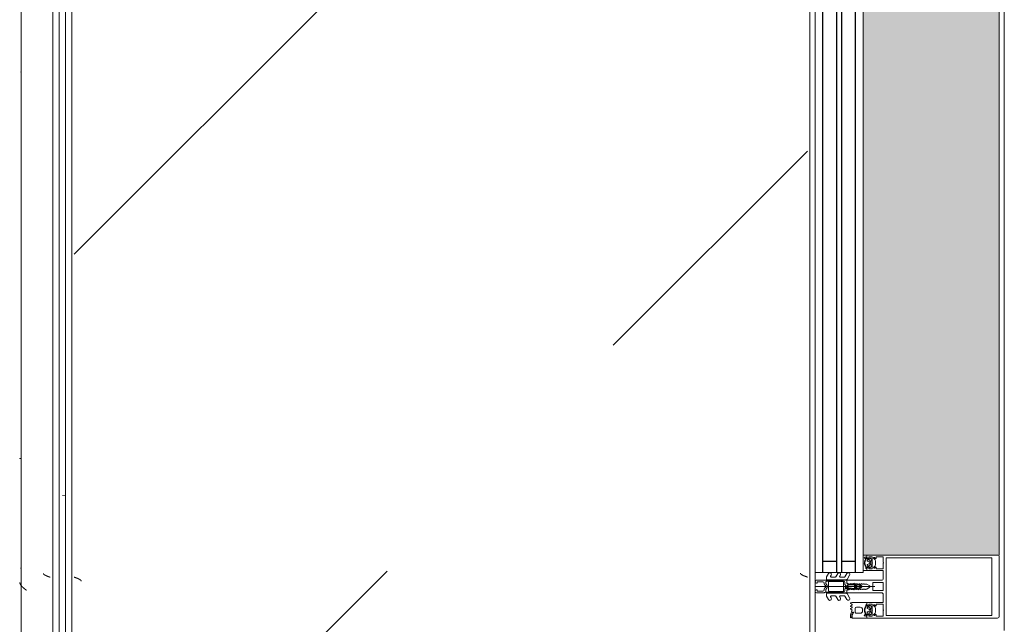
# Model space of a CAD drawing. Header units: millimetres. Extents: x -3267 to 40126, y 29201 to 102288.
# Tile 255 of 256: x 9044 to 9826, y 70684 to 71164. Entities that reach past the tile are written whole.
import ezdxf

# ---------------------------------------------------------------- set-up
doc = ezdxf.new("R2010")
doc.units = ezdxf.units.MM
for name, color, linetype, lineweight in [('A-DETL-GENF-OTLN', 7, 'Continuous', 9), ('A-GLAZ-CURT-OTLN', 7, 'Continuous', 9), ('A-GLAZ-CWMG-OTLN', 7, 'Continuous', 9), ('A-WALL-____-OTLN', 7, 'Continuous', 9), ('M-EQPM-____-OTLN', 7, 'Continuous', 9)]:
    doc.layers.add(name, color=color, linetype=linetype, lineweight=lineweight)

# ---------------------------------------------------------------- blocks, each defined once
blk = doc.blocks.new('FP_132-ВКК_02_К1_З_ЭОМ_кабель_')
at = {"layer": 'M-EQPM-____-OTLN', "color": 253, "true_color": 0xaaaaaa}
for p, q in [((1600, 630.11), (0, 630.11)), ((649.55, 630.52), (649.64, 630.45)), ((649.64, 630.45), (649.72, 630.37)), ((649.72, 630.37), (649.81, 630.28)), ((649.81, 630.28), (649.9, 630.19)), ((649.9, 630.19), (649.98, 630.1)), ((649.98, 630.1), (650.07, 630.01)), ((736.44, 631.28), (736.51, 631.22)), ((736.51, 631.22), (736.58, 631.09)), ((736.58, 631.09), (736.64, 630.88)), ((736.64, 630.88), (736.71, 630.59)), ((736.71, 630.59), (736.78, 630.23)), ((736.78, 630.23), (736.84, 629.8)), ((1043.16, 630.11), (1043.07, 630.03)), ((1043.26, 630.2), (1043.16, 630.11)), ((1043.35, 630.28), (1043.26, 630.2)), ((1043.45, 630.35), (1043.35, 630.28)), ((1043.54, 630.43), (1043.45, 630.35)), ((1043.63, 630.5), (1043.54, 630.43))]:
    blk.add_line(p, q, dxfattribs=at)
blk = doc.blocks.new('ПР_Крышка пояса - Тип 1-V131-ВКК_02_К1_З_ЭОМ_кабель_')
at = {"layer": 'M-EQPM-____-OTLN', "true_color": 0xaaaaaa}
h = blk.add_hatch(dxfattribs=at)
h.set_pattern_fill('FP_62', color=253, style=0, pattern_type=2)
h.set_pattern_definition([(320.116, (-70360, 7884.42), (-31.8804, -362.8687), [38.035, -418.388]), (264.979, (-70360, 7884.4), (382.1136, 70.1924), [30.356, -333.911]), (10.409, (-70362.66, 7854.18), (350.2335, -292.6756), [32.376, -356.132]), (316.302, (-70258.4, 7884.4), (-84.086, -539.927), [57.037, -627.411]), (6.609, (-70265.4, 7839.4), (494.8554, -472.8508), [48.567, -534.241]), (261.148, (-70258.4, 7884.4), (494.8496, -472.857), [45.536, -500.899]), (291.079, (-70283.8, 7833.83), (-204.5313, -301.9806), [37.963, -417.597]), (235.89, (-70283.8, 7833.83), (368.3755, -123.0973), [30.394, -334.332]), (341.523, (-70300.84, 7808.66), (163.8489, -425.0748), [32.367, -356.032]), (307.614, (-70360, 7884.42), (169.11016, -6.15234), [16.721, -313.638, 16.721, -322.758, -335.679]), (307.614, (-70360, 7884.42), (169.11016, -6.15234), [-669.838, 16.721, -318.958]), (277.531, (-70360, 7884.42), (200.36217, -133.088), [16.696, -176.575, 16.696, -305.591, -127.751]), (277.531, (-70360, 7884.42), (200.36217, -133.088), [-515.558, 16.696, -111.055]), (237.393, (-70360, 7997.24), (-11.4573, -270.066), [16.715, -109.913, 16.715, -378.366, -524.242]), (237.393, (-70360, 7997.24), (-11.4573, -270.066), [-521.709, 16.715, -507.527]), (227.382, (-70360, 8047.83), (50.8514, -295.0393), [16.727, -148.004, 16.727, -618.375]), (227.382, (-70360, 8047.83), (50.8514, -295.0393), [-181.458, -245.829, 16.727, -355.819])])
h.paths.add_polyline_path([(0, 600), (0, 600), (84.49, 595), (1600, 595), (1600, 600), (0, 600)])
h.paths.add_polyline_path([(0, 595), (35.28, 595), (0, 597.49)])
at = {"layer": 'M-EQPM-____-OTLN', "color": 253, "true_color": 0xaaaaaa}
blk.add_blockref('FP_132-ВКК_02_К1_З_ЭОМ_кабель_', (0, 0), dxfattribs=at)
blk = doc.blocks.new('АРФ_Витраж_Остекление - SI_38mm_TripGlz-4699070-ВКК_02_К1_З_ЭОМ_кабель_')
at = {"layer": 'A-GLAZ-CURT-OTLN', "color": 253, "true_color": 0xaaaaaa}
for p, q in [((-454, 0), (-454, -38)), ((454, -38), (454, 0)), ((-454, -38), (454, -38))]:
    blk.add_line(p, q, dxfattribs=at)
at = {"layer": 'A-GLAZ-CURT-OTLN', "color": 253, "lineweight": 25, "true_color": 0xaaaaaa}
for p, q in [((-454, -6), (454, -6)), ((-445, -6), (-445, -17)), ((445, -6), (445, -17)), ((-454, -17), (454, -17)), ((-454, -21), (454, -21)), ((-445, -21), (-445, -32)), ((445, -21), (445, -32)), ((-454, -32), (454, -32))]:
    blk.add_line(p, q, dxfattribs=at)
blk = doc.blocks.new('Rectangular Mullion - FWS-50-HI_Mull_CovCap-20mm_Mull-105mm_zoloto-5843151-ВКК_02_К1_З_ЭОМ_кабель_')
at = {"layer": 'A-GLAZ-CWMG-OTLN', "true_color": 0xf8f3e1}
blk.add_hatch(color=7, dxfattribs=at).paths.add_polyline_path([(8096, 74220), (8096, 75100), (7988, 75100), (7988, 74220), (8080.3, 74220)])
at = {"layer": 'A-GLAZ-CWMG-OTLN', "color": 253, "true_color": 0xaaaaaa}
blk.add_line((8096, 74220), (8096, 75100), dxfattribs=at)
blk = doc.blocks.new('Rectangular Mullion - HI_CovCap-20mm_Mull-105mm-V275-ВКК_02_К1_З_ЭОМ_кабель_')
at = {"layer": 'A-DETL-GENF-OTLN', "color": 253, "true_color": 0xaaaaaa}
for p, q in [((-25, 144.5), (-25, 130.68)), ((23.5, 146), (-23.5, 146)), ((25, 130.68), (25, 144.5)), ((-25, 136), (-25, 59.4)), ((-22.9, 135.44), (-22.9, 59.4)), ((22.9, 136), (22.9, 59.4)), ((25, 136), (25, 59.4)), ((-22.24, 46.35), (-21.18, 47.41)), ((-20.47, 47.7), (-17.13, 47.7)), ((-16.42, 47.41), (-15.36, 46.35)), ((-12.6, 53.5), (-12.6, 41.4)), ((-5, 25.5), (-5, 52.5)), ((-3.2, 46.1), (-3.2, 53.5)), ((-2.7, 54), (2.7, 54)), ((0, 47.27), (0, 0)), ((3.2, 53.5), (3.2, 46.1)), ((5, 52.5), (5, 25.5)), ((12.6, 41.4), (12.6, 53.5)), ((15.36, 46.35), (16.42, 47.41)), ((17.13, 47.7), (20.47, 47.7)), ((21.18, 47.41), (22.24, 46.35)), ((-22.3, 40.8), (-22.9, 40.8)), ((-22.9, 40.2), (-21.62, 40.2)), ((-21.76, 44.51), (-22.58, 43.54)), ((-22.27, 39.59), (-22.55, 39.1)), ((-21.2, 42.9), (-21.2, 41.7)), ((-21.07, 39.62), (-21.08, 39.77)), ((-19.5, 43.4), (-20.7, 43.4)), ((-20.7, 41.2), (-20.42, 41.2)), ((-20.48, 39.51), (-20.66, 39.4)), ((-20.16, 41.35), (-19.24, 42.95)), ((-19.97, 39.2), (-20.02, 39.33)), ((-17.65, 44), (-19.95, 44)), ((-19.33, 39.22), (-19.48, 39.08)), ((-18.77, 39.04), (-18.85, 39.17)), ((-18.36, 42.95), (-17.44, 41.35)), ((-18.16, 39.23), (-18.26, 39.06)), ((-16.9, 43.4), (-18.1, 43.4)), ((-17.56, 39.21), (-17.67, 39.31)), ((-17.18, 41.2), (-16.9, 41.2)), ((-17.02, 39.56), (-17.07, 39.36)), ((-16.46, 39.68), (-16.59, 39.75)), ((-16.4, 41.7), (-16.4, 42.9)), ((-15.02, 43.54), (-15.84, 44.51)), ((-14.64, 40.8), (-15.29, 40.8)), ((2.7, 45.6), (-2.7, 45.6)), ((14.64, 40.8), (15.29, 40.8)), ((15.02, 43.54), (15.84, 44.51)), ((16.4, 41.7), (16.4, 42.9)), ((16.46, 39.68), (16.59, 39.75)), ((16.9, 43.4), (18.1, 43.4)), ((17.18, 41.2), (16.9, 41.2)), ((17.02, 39.56), (17.07, 39.36)), ((18.36, 42.95), (17.44, 41.35)), ((17.56, 39.21), (17.67, 39.31)), ((17.65, 44), (19.95, 44)), ((18.16, 39.23), (18.26, 39.06)), ((18.77, 39.04), (18.85, 39.17)), ((20.16, 41.35), (19.24, 42.95)), ((19.33, 39.22), (19.48, 39.08)), ((19.5, 43.4), (20.7, 43.4)), ((19.97, 39.2), (20.02, 39.33)), ((20.7, 41.2), (20.42, 41.2)), ((20.48, 39.51), (20.66, 39.4)), ((21.07, 39.62), (21.08, 39.77)), ((21.2, 42.9), (21.2, 41.7)), ((22.9, 40.2), (21.62, 40.2)), ((21.76, 44.51), (22.58, 43.54)), ((22.27, 39.59), (22.55, 39.1)), ((22.3, 40.8), (22.9, 40.8)), ((-21.2, 32.6), (-21.2, 35.6)), ((-17.4, 31.6), (-20.2, 31.6)), ((-19.2, 37.6), (-18.4, 37.6)), ((-16.4, 35.6), (-16.4, 32.6)), ((-1.89, 34.49), (-2.1, 32.75)), ((-0.87, 36.5), (-1.7, 35.06)), ((-1.33, 33.68), (-1.33, 33.78)), ((-1.12, 34.47), (-0.43, 35.65)), ((-0.6, 32.5), (-0.6, 32.42)), ((0.84, 33), (-0.1, 33)), ((0.43, 35.65), (1.12, 34.47)), ((0.6, 32.3), (0.93, 32.3)), ((1.02, 31.78), (0.74, 32.06)), ((1.7, 35.06), (0.87, 36.5)), ((1.33, 33.78), (1.33, 33.68)), ((2.1, 32.75), (1.89, 34.49)), ((-24.8, 29.2), (-23.51, 29.2)), ((-24.76, 28.3), (-24.76, 28.2)), ((-24.56, 28), (-23.89, 28)), ((-23.55, 28.9), (-24.16, 28.9)), ((-23.1, 29.29), (-20.89, 30.27)), ((-18.43, 28.95), (-17.96, 28.15)), ((-17.44, 28.15), (-16.96, 28.99)), ((-16.25, 28.99), (-15.76, 28.15)), ((-15.24, 28.15), (-14.75, 28.99)), ((-14.04, 28.99), (-13.55, 28.15)), ((-7.75, 23.52), (-10.33, 25.01)), ((-9.07, 27.17), (-5.65, 25.19)), ((-5.4, 9.3), (-5.4, 24.76)), ((-3.5, 25), (-4.5, 25)), ((-3.3, 23.5), (-1.9, 23.5)), ((-2.24, 31), (-2.45, 30.87)), ((-2.45, 30.53), (-2.25, 30.41)), ((-1.7, 23.7), (-1.7, 24.9)), ((-1.4, 24.49), (-1.4, 23.99)), ((-1.25, 31.1), (0.74, 31.1)), ((-1.1, 23.82), (-0.5, 24.17)), ((0.3, 26.2), (-1.09, 26.2)), ((0.43, 25), (0.2, 25)), ((0.34, 25.28), (0.58, 25.52)), ((0.5, 24.17), (1.42, 23.63)), ((1.92, 23.5), (3.3, 23.5)), ((2.45, 30.87), (2.24, 31)), ((2.25, 30.41), (2.45, 30.53)), ((4.5, 25), (3.5, 25)), ((5.4, 24.76), (5.4, 9.3)), ((5.65, 25.19), (9.07, 27.17)), ((10.33, 25.01), (7.75, 23.52)), ((-7.75, 16.23), (-10.41, 17.77)), ((-9.07, 19.88), (-8.25, 19.41)), ((-7.5, 19.84), (-7.5, 23.08)), ((-7.5, 12.55), (-7.5, 15.8)), ((-3.9, 22), (-3.9, 11)), ((-3.4, 22.5), (3.4, 22.5)), ((3.9, 11), (3.9, 22)), ((4.3, 22.5), (4.3, 9.4)), ((7.5, 23.08), (7.5, 19.84)), ((7.5, 15.8), (7.5, 12.55)), ((10.41, 17.77), (7.75, 16.23)), ((8.25, 19.41), (9.07, 19.88)), ((-7.62, 8.87), (-10.41, 10.48)), ((-9.07, 12.6), (-8.25, 12.12)), ((-5.9, 8.8), (-7.37, 8.8)), ((-2.71, 8.4), (-4.02, 8.4)), ((3.4, 10.5), (-3.4, 10.5)), ((-1.7, 9), (-2, 8.69)), ((-1.42, 7.29), (-0.71, 8.01)), ((0.71, 8.01), (1.42, 7.29)), ((2, 8.69), (1.7, 9)), ((3.3, 8.4), (2.71, 8.4)), ((7.37, 8.8), (5.9, 8.8)), ((10.41, 10.48), (7.62, 8.87)), ((8.25, 12.12), (9.07, 12.6)), ((-5, 1), (-5, 6.7)), ((-3.7, 1.7), (-3.7, 6)), ((-2.7, 7), (-2.13, 7)), ((2.13, 7), (2.7, 7)), ((3.7, 6), (3.7, 1.7))]:
    blk.add_line(p, q, dxfattribs=at)
at = {"layer": 'A-DETL-GENF-OTLN', "color": 253, "true_color": 0xaaaaaa, "flags": 128}
for points in [[(22.9, 130.68), (22.9, 140.2), (-22.9, 140.2), (-22.9, 130.68)], [(-19.05, 45.1), (-23.5, 45.1), (-23.5, 42.4), (-22.3, 42.4), (-22.3, 41.8), (-23.1, 41), (-25, 41), (-25, 57.79), (-25, 61)], [(22.9, 61), (22.9, 57.79), (22.9, 56.3), (11.2, 56.3), (-11.2, 56.3), (-22.9, 56.3), (-22.9, 57.79), (-22.9, 61)], [(25, 61), (25, 57.79), (25, 41), (23.1, 41), (22.3, 41.8), (22.3, 42.4), (23.5, 42.4), (23.5, 45.1), (19.05, 45.1)], [(-19.05, 54), (-23.5, 54), (-23.5, 48.3), (-22.3, 48.3), (-22.3, 47.7), (-22.95, 47.05)], [(-14.65, 47.05), (-15.3, 47.7), (-15.3, 48.3), (-14.1, 48.3), (-14.1, 54), (-18.55, 54)], [(-6.5, 54), (-11.2, 54), (-12.1, 54)], [(12.1, 54), (11.2, 54), (6.5, 54)], [(18.55, 54), (14.1, 54), (14.1, 48.3), (15.3, 48.3), (15.3, 47.7), (14.65, 47.05)], [(22.95, 47.05), (22.3, 47.7), (22.3, 48.3), (23.5, 48.3), (23.5, 54), (19.05, 54)], [(-23.5, 40.8), (-25, 40.8), (-25, 29.4)], [(-22.5, 43.09), (-22, 42.8), (-22, 42.67)], [(-13.1, 40.9), (-14.4, 40.9), (-15.3, 41.8), (-15.3, 42.4), (-14.1, 42.4), (-14.1, 45.1), (-18.55, 45.1)], [(-16.05, 40.2), (-14.75, 40.1), (-16.02, 40.1), (-16.02, 39.94)], [(-15.6, 42.67), (-15.6, 42.8), (-15.1, 43.09)], [(-13.03, 28.15), (-12.6, 28.9), (-12.6, 40.8), (-13.95, 40.8)], [(-0.87, 42.8), (-2, 40.84), (-2, 39.84), (-2.5, 39.55), (-2, 39.26), (-2, 38.04), (-2.5, 37.75), (-2, 37.46), (-2, 36.24), (-2.5, 35.95), (-2, 35.66), (-2, 34.44), (-2.5, 34.15), (-2, 33.86), (-2, 32.64), (-2.5, 32.35), (-2, 32.06), (-2, 30.84), (-2.5, 30.55), (-2, 30.26), (-2, 29.04), (-2.5, 28.75), (-2, 28.46), (-2, 27.24), (-2.5, 26.95), (-2.5, 26)], [(2.5, 26), (2, 26.29), (2, 27.51), (2.5, 27.8), (2, 28.09), (2, 29.31), (2.5, 29.6), (2, 29.89), (2, 31.11), (2.5, 31.4), (2, 31.69), (2, 32.91), (2.5, 33.2), (2, 33.49), (2, 34.71), (2.5, 35), (2, 35.29), (2, 36.51), (2.5, 36.8), (2, 37.09), (2, 38.31), (2.5, 38.6), (2, 38.89), (2, 40.84), (0.87, 42.8)], [(12.6, 38), (12.6, 40.8), (13.95, 40.8)], [(18.55, 45.1), (14.1, 45.1), (14.1, 42.4), (15.3, 42.4), (15.3, 41.8), (14.4, 40.9), (13.1, 40.9)], [(16.05, 40.2), (14.75, 40.1), (16.02, 40.1), (16.02, 39.94)], [(15.6, 42.67), (15.6, 42.8), (15.1, 43.09)], [(22.5, 43.09), (22, 42.8), (22, 42.67)], [(23.5, 40.8), (25, 40.8), (25, 38)], [(-0.35, 31.99), (0.1, 31.73), (-1.23, 31.6)], [(0.4, 31.8), (0.4, 31.9), (0.4, 32.1)], [(-3.41, 25), (-5, 25), (-5, 9.1)], [(-1.55, 25.25), (-1.17, 25.64), (-0.2, 25.7), (-0.42, 25.6), (-1.25, 24.85)], [(-0.1, 25.3), (-0.1, 25.4), (0, 25.42)], [(5, 1), (5, 25), (3.41, 25)], [(-4.51, 8.95), (-4.3, 11), (-4.3, 22.5)], [(-2.65, 1), (-2.65, 1.4), (-3.4, 1.4)], [(3.4, 1.4), (2.65, 1.4), (2.65, 1)]]:
    blk.add_lwpolyline(points, dxfattribs=at)
blk.add_lwpolyline([(0, 37), (0, 35.9)], close=True, dxfattribs=at)
at = {"layer": 'A-DETL-GENF-OTLN', "color": 253, "true_color": 0xaaaaaa}
for centre, radius, start, end in [((-23.5, 144.5), 1.5, 90, 180), ((23.5, 144.5), 1.5, 360, 90), ((-22.59, 46.7), 0.5, 135, 315), ((-20.47, 46.7), 1, 90, 135), ((-18.8, 53.94), 0.256, 12.68038, 167.31962), ((-17.13, 46.7), 1, 45, 90), ((-15.01, 46.7), 0.5, 225, 45), ((-12.1, 53.5), 0.5, 90, 180), ((-6.5, 52.5), 1.5, 360, 90), ((-2.7, 53.5), 0.5, 90, 180), ((2.7, 53.5), 0.5, 0, 90), ((6.5, 52.5), 1.5, 90, 180), ((12.1, 53.5), 0.5, 0, 90), ((15.01, 46.7), 0.5, 135, 315), ((17.13, 46.7), 1, 90, 135), ((18.8, 53.94), 0.256, 12.68038, 167.31962), ((20.47, 46.7), 1, 45, 90), ((22.59, 46.7), 0.5, 225, 45), ((-22.9, 39.55), 0.65, 90, 270), ((-23.2, 40.8), 0.3, 180, 0), ((-22.9, 39.3), 0.4, 269.99999, 330.00626), ((-22.35, 43.35), 0.3, 140.01031, 239.99507), ((-22.3, 41.1), 0.3, 270.90521, 359.98148), ((-21.41, 39.09), 1, 90.82716, 149.99773), ((-18.96, 41.89), 3.14, 165.49788, 194.50212), ((-21.15, 44), 0.8, 22.61561, 140.00332), ((-21.62, 39.7), 0.5, 54.92212, 90), ((-21.42, 39.75), 0.339, 3.00251, 90.82171), ((-18.8, 43.71), 4.4, 234.92212, 305.84121), ((-20.7, 42.9), 0.5, 89.98992, 180.01008), ((-20.7, 41.7), 0.5, 179.98974, 270.01026), ((-20.8, 39.64), 0.272, 183.0147, 299.98901), ((-20.32, 39.23), 0.316, 18.00331, 119.99297), ((-20.42, 41.5), 0.3, 269.98791, 330.00644), ((-19.95, 44.5), 0.5, 202.62239, 269.99966), ((-19.69, 39.29), 0.3, 197.9991, 314.99946), ((-19.5, 43.1), 0.3, 329.99756, 90.00642), ((-19.11, 38.99), 0.316, 32.98956, 135.00901), ((-18.8, 45.04), 0.256, 12.68038, 167.31962), ((-18.1, 43.1), 0.3, 89.99872, 209.99731), ((-17.88, 39.07), 0.316, 48.00262, 149.99741), ((-17.65, 44.5), 0.5, 269.99881, 337.37914), ((-17.36, 39.43), 0.3, 227.99716, 345.00452), ((-17.18, 41.5), 0.3, 209.995, 270.01065), ((-16.45, 44), 0.8, 40.00306, 157.37723), ((-16.73, 39.48), 0.3, 63.00317, 164.99853), ((-16.9, 42.9), 0.5, 0.00918, 89.99082), ((-16.9, 41.7), 0.5, 270.00904, 359.99096), ((-16.32, 39.94), 0.3, 243.00899, 359.98883), ((-16.05, 39.9), 0.3, 90, 125.84121), ((-18.64, 41.89), 3.14, 346.80247, 14.483), ((-15.29, 41.1), 0.3, 166.80247, 270), ((-15.25, 43.35), 0.3, 299.99829, 40.01132), ((-14.83, 40.53), 0.33, 270.00002, 54.90994), ((-14.75, 40.6), 0.5, 269.99115, 352.82633), ((-13.95, 40.5), 0.3, 90.00299, 172.8115), ((-13.1, 41.4), 0.5, 270, 0), ((-2.7, 46.1), 0.5, 180, 270), ((0, 42.3), 1, 30, 150), ((2.7, 46.1), 0.5, 270, 0), ((13.1, 41.4), 0.5, 180, 270), ((13.95, 40.5), 0.3, 7.1885, 89.99701), ((14.75, 40.6), 0.5, 187.17367, 270.00885), ((14.83, 40.53), 0.33, 125.09006, 269.99998), ((15.25, 43.35), 0.3, 139.98868, 240.00171), ((15.29, 41.1), 0.3, 270, 13.19753), ((18.64, 41.89), 3.14, 165.517, 193.19753), ((16.45, 44), 0.8, 22.62277, 139.99694), ((16.32, 39.94), 0.3, 180.01117, 296.99101), ((16.05, 39.9), 0.3, 54.15879, 90), ((18.8, 43.71), 4.4, 234.15879, 305.07788), ((16.9, 42.9), 0.5, 90.00918, 179.99082), ((16.9, 41.7), 0.5, 180.00904, 269.99096), ((16.73, 39.48), 0.3, 15.00147, 116.99683), ((17.36, 39.43), 0.3, 194.99548, 312.00284), ((17.18, 41.5), 0.3, 269.98935, 330.005), ((17.65, 44.5), 0.5, 202.62086, 270.00119), ((17.88, 39.07), 0.316, 30.00259, 131.99738), ((18.1, 43.1), 0.3, 330.00269, 90.00128), ((18.8, 45.04), 0.256, 12.68038, 167.31962), ((19.11, 38.99), 0.316, 44.99099, 147.01044), ((19.5, 43.1), 0.3, 89.99358, 210.00244), ((19.69, 39.29), 0.3, 225.00054, 342.0009), ((19.95, 44.5), 0.5, 270.00034, 337.37761), ((20.32, 39.23), 0.316, 60.00703, 161.99669), ((20.42, 41.5), 0.3, 209.99356, 270.01209), ((21.15, 44), 0.8, 39.99668, 157.38439), ((20.8, 39.64), 0.272, 240.01099, 356.9853), ((20.7, 42.9), 0.5, 359.98992, 90.01008), ((20.7, 41.7), 0.5, 269.98974, 0.01026), ((21.42, 39.75), 0.339, 89.17829, 176.99749), ((21.62, 39.7), 0.5, 90, 125.07788), ((21.41, 39.09), 1, 30.00227, 89.17284), ((18.96, 41.89), 3.14, 345.49788, 14.50212), ((22.3, 41.1), 0.3, 180.01852, 269.09479), ((22.35, 43.35), 0.3, 300.00493, 39.98969), ((22.9, 39.3), 0.4, 209.99374, 270.00001), ((23.2, 40.8), 0.3, 180, 0), ((22.9, 39.55), 0.65, 270, 90), ((-19.2, 35.6), 2, 89.99744, 180.00256), ((-20.2, 32.6), 1, 179.99283, 270.00717), ((-18.52, 39.21), 0.3, 213.00146, 329.99975), ((-18.4, 35.6), 2, 0.00207, 89.99793), ((-17.4, 32.6), 1, 270.00127, 359.99873), ((17.75, 30.31), 20, 173, 178.04971), ((-0.4, 34.31), 1.5, 150, 173), ((46.55, 30.33), 48, 176, 178.23414), ((-1.23, 31.8), 0.2, 178.23414, 270), ((0.27, 33.67), 1.6, 150, 176), ((0, 36), 1, 90.02865, 150), ((-0.1, 32.5), 0.5, 90, 180), ((-0.1, 32.42), 0.5, 180, 240), ((0, 35.4), 0.5, 90.0573, 150), ((0, 36), 1, 30, 89.97135), ((0, 35.4), 0.5, 30, 89.9427), ((0.2, 31.9), 0.2, 240, 0), ((0.2, 31.8), 0.2, 270, 0), ((0.6, 32.1), 0.2, 90, 180), ((0.6, 31.92), 0.2, 45, 180), ((0.74, 31.5), 0.4, 270, 45), ((0.84, 33.5), 0.5, 270, 3.83017), ((0.93, 31.8), 0.5, 1.77701, 90), ((-0.27, 33.67), 1.6, 4, 30), ((-46.55, 30.33), 48, 354.4962, 1.77701), ((-46.55, 30.33), 48, 3.83017, 4), ((0.4, 34.31), 1.5, 7, 30), ((-17.75, 30.31), 20, 1.95029, 7), ((18.52, 39.21), 0.3, 210.00025, 326.99854), ((-24.8, 29.4), 0.2, 180.00831, 269.99607), ((-24.16, 28.3), 0.6, 89.98982, 180.01236), ((-24.56, 28.2), 0.2, 179.96202, 270.02268), ((-23.89, 38.7), 10.7, 270.00064, 296.66019), ((-23.55, 35.2), 6.3, 270.00036, 298.07213), ((-23.51, 30.2), 1, 270.00453, 293.99379), ((-20.75, 29.95), 0.35, 298.07479, 113.99842), ((-18.86, 28.68), 0.51, 31.80694, 116.66143), ((-17.7, 28.3), 0.3, 209.9964, 330.0036), ((-16.6, 28.79), 0.41, 29.9985, 150.0015), ((-15.5, 28.3), 0.3, 209.9964, 330.0036), ((-14.4, 28.79), 0.41, 30.00523, 149.99477), ((-13.29, 28.3), 0.3, 209.9964, 330.0036), ((-9.68, 26.13), 1.3, 154.41173, 240), ((-9.72, 26.04), 1.3, 60, 150), ((-8, 23.08), 0.5, 360, 60), ((-5.9, 24.76), 0.5, 360, 60), ((-4.5, 25.5), 0.5, 180, 270), ((-3.3, 22.5), 1, 90, 180), ((-3.5, 26), 1, 270, 0), ((-3.41, 26.5), 1.5, 270, 10.22002), ((-2.35, 30.7), 0.2, 120, 240), ((17.75, 30.31), 20, 179.72362, 190.22002), ((-1.9, 23.7), 0.2, 270, 0), ((-1.2, 24.9), 0.5, 135, 180), ((-1.25, 30.9), 0.2, 90, 179.3132), ((46.55, 30.33), 48, 179.3132, 184.71248), ((-0.9, 24.49), 0.5, 135, 180), ((-1.2, 23.99), 0.2, 180, 300), ((-1.09, 26.4), 0.2, 184.71248, 270), ((-1.02, 25.5), 0.2, 90, 135), ((-0.42, 25.4), 0.2, 90, 135), ((0, 23.3), 1, 60, 120), ((-0.3, 25.4), 0.2, 360, 90), ((-0.2, 25.5), 0.2, 360, 90), ((0.2, 25.3), 0.3, 180, 270), ((0.2, 25.42), 0.2, 180, 315), ((0.3, 25.8), 0.4, 315, 90), ((0.43, 25.8), 0.8, 270, 354.4962), ((1.92, 24.5), 1, 240, 270), ((3.41, 26.5), 1.5, 169.77998, 270), ((-17.75, 30.31), 20, 349.77998, 0.27638), ((2.35, 30.7), 0.2, 300, 60), ((3.5, 26), 1, 180, 270), ((3.3, 22.5), 1, 360, 90), ((4.5, 25.5), 0.5, 270, 360), ((5.9, 24.76), 0.5, 120, 180), ((8, 23.08), 0.5, 120, 180), ((9.72, 26.04), 1.3, 30, 120), ((9.68, 26.13), 1.3, 300, 25.58827), ((-9.81, 18.81), 1.2, 150, 240), ((-9.72, 18.76), 1.3, 60, 150), ((-8, 19.84), 0.5, 240, 0), ((-8, 15.8), 0.5, 360, 60), ((-3.4, 22), 0.5, 90, 180), ((3.4, 22), 0.5, 360, 90), ((8, 19.84), 0.5, 180, 300), ((8, 15.8), 0.5, 120, 180), ((9.72, 18.76), 1.3, 30, 120), ((9.81, 18.81), 1.2, 300, 30), ((-9.81, 11.52), 1.2, 150, 240), ((-9.72, 11.47), 1.3, 60, 150), ((-8, 12.55), 0.5, 240, 0), ((-7.37, 9.3), 0.5, 240, 270), ((-5.9, 9.3), 0.5, 270, 0), ((-4, 9.1), 1, 180, 216.8699), ((-5.6, 7.9), 1, 323.1301, 36.8699), ((-4.02, 8.9), 0.5, 174, 270), ((-3.4, 11), 0.5, 180, 270), ((-2.71, 9.4), 1, 270, 315), ((0, 7.3), 2.4, 45, 135), ((0, 7.3), 1, 45, 135), ((2.71, 9.4), 1, 225, 270), ((3.3, 9.4), 1, 270, 0), ((3.4, 11), 0.5, 270, 0), ((5.9, 9.3), 0.5, 180, 270), ((7.37, 9.3), 0.5, 270, 300), ((8, 12.55), 0.5, 180, 300), ((9.72, 11.47), 1.3, 30, 120), ((9.81, 11.52), 1.2, 300, 30), ((-4, 6.7), 1, 143.1301, 180), ((-4, 1), 1, 180, 270), ((-2.7, 6), 1, 90, 180), ((-3.4, 1.7), 0.3, 180, 270), ((-3.65, 1), 1, 270, 0), ((-2.13, 8), 1, 270, 315), ((2.13, 8), 1, 225, 270), ((3.65, 1), 1, 180, 270), ((2.7, 6), 1, 360, 90), ((3.4, 1.7), 0.3, 270, 0), ((4, 1), 1, 270, 0)]:
    blk.add_arc(centre, radius, start, end, dxfattribs=at)
blk = doc.blocks.new('FP_542-ВКК_02_К1_З_ЭОМ_кабель_')
at = {"layer": 'M-EQPM-____-OTLN', "color": 7, "true_color": 0xffffff}
for p, q in [((1441.71, 586.03), (1441.66, 585.91)), ((1441.76, 586.16), (1441.71, 586.03)), ((1441.81, 586.29), (1441.76, 586.16)), ((1441.85, 586.41), (1441.81, 586.29)), ((1441.9, 586.54), (1441.85, 586.41)), ((1441.95, 586.67), (1441.9, 586.54)), ((1442, 586.8), (1441.95, 586.67)), ((1442.05, 586.93), (1442, 586.8)), ((1442.1, 587.07), (1442.05, 586.93)), ((1442.15, 587.2), (1442.1, 587.07)), ((1442.19, 587.33), (1442.15, 587.2)), ((1442.24, 587.46), (1442.19, 587.33)), ((1442.29, 587.6), (1442.24, 587.46)), ((1442.34, 587.73), (1442.29, 587.6)), ((1442.39, 587.87), (1442.34, 587.73)), ((1442.44, 588), (1442.39, 587.87)), ((1439.39, 582.49), (1439.34, 582.49)), ((1439.44, 582.5), (1439.39, 582.49)), ((1439.48, 582.51), (1439.44, 582.5)), ((1439.53, 582.52), (1439.48, 582.51)), ((1439.58, 582.54), (1439.53, 582.52)), ((1439.62, 582.56), (1439.58, 582.54)), ((1439.67, 582.58), (1439.62, 582.56)), ((1439.72, 582.61), (1439.67, 582.58)), ((1439.77, 582.64), (1439.72, 582.61)), ((1439.81, 582.67), (1439.77, 582.64)), ((1439.86, 582.7), (1439.81, 582.67)), ((1439.91, 582.74), (1439.86, 582.7)), ((1439.95, 582.78), (1439.91, 582.74)), ((1440, 582.82), (1439.95, 582.78)), ((1440.06, 582.88), (1440.01, 582.83)), ((1440.1, 582.93), (1440.06, 582.88)), ((1440.15, 582.98), (1440.1, 582.93)), ((1440.2, 583.04), (1440.15, 582.98)), ((1440.25, 583.1), (1440.2, 583.04)), ((1440.3, 583.17), (1440.25, 583.1)), ((1440.35, 583.23), (1440.3, 583.17)), ((1440.4, 583.3), (1440.35, 583.23)), ((1440.44, 583.37), (1440.4, 583.3)), ((1440.49, 583.45), (1440.44, 583.37)), ((1440.54, 583.52), (1440.49, 583.45)), ((1440.59, 583.6), (1440.54, 583.52)), ((1440.64, 583.68), (1440.59, 583.6)), ((1440.69, 583.77), (1440.64, 583.68)), ((1440.74, 583.86), (1440.69, 583.77)), ((1440.78, 583.95), (1440.74, 583.86)), ((1440.83, 584.04), (1440.78, 583.95)), ((1440.88, 584.13), (1440.83, 584.04)), ((1440.93, 584.23), (1440.88, 584.13)), ((1440.98, 584.33), (1440.93, 584.23)), ((1441.03, 584.43), (1440.98, 584.33)), ((1441.08, 584.53), (1441.03, 584.43)), ((1441.12, 584.64), (1441.08, 584.53)), ((1441.17, 584.74), (1441.12, 584.64)), ((1441.22, 584.85), (1441.17, 584.74)), ((1441.27, 584.96), (1441.22, 584.85)), ((1441.32, 585.08), (1441.27, 584.96)), ((1441.37, 585.19), (1441.32, 585.08)), ((1441.42, 585.31), (1441.37, 585.19)), ((1441.46, 585.42), (1441.42, 585.31)), ((1441.51, 585.54), (1441.46, 585.42)), ((1441.56, 585.66), (1441.51, 585.54)), ((1441.61, 585.79), (1441.56, 585.66)), ((1441.66, 585.91), (1441.61, 585.79))]:
    blk.add_line(p, q, dxfattribs=at)
blk = doc.blocks.new('FP_543-ВКК_02_К1_З_ЭОМ_кабель_')
at = {"layer": 'M-EQPM-____-OTLN', "color": 7, "true_color": 0xffffff}
for p, q in [((1443.07, 7.86), (1443.02, 7.73)), ((1443.12, 7.99), (1443.07, 7.86)), ((1443.17, 8.11), (1443.12, 7.99)), ((1443.22, 8.24), (1443.17, 8.11)), ((1443.27, 8.37), (1443.22, 8.24)), ((1443.32, 8.49), (1443.27, 8.37)), ((1443.37, 8.61), (1443.32, 8.49)), ((1443.42, 8.74), (1443.37, 8.61)), ((1443.47, 8.86), (1443.42, 8.74)), ((1443.52, 8.97), (1443.47, 8.86)), ((1443.56, 9.09), (1443.52, 8.97)), ((1443.61, 9.21), (1443.56, 9.09)), ((1443.66, 9.32), (1443.61, 9.21)), ((1443.71, 9.43), (1443.66, 9.32)), ((1443.76, 9.54), (1443.71, 9.43)), ((1443.81, 9.65), (1443.76, 9.54)), ((1443.86, 9.75), (1443.81, 9.65)), ((1443.91, 9.86), (1443.86, 9.75)), ((1443.96, 9.96), (1443.91, 9.86)), ((1444.01, 10.06), (1443.96, 9.96)), ((1444.06, 10.16), (1444.01, 10.06)), ((1444.1, 10.25), (1444.06, 10.16)), ((1444.15, 10.34), (1444.1, 10.25)), ((1444.2, 10.43), (1444.15, 10.34)), ((1444.25, 10.52), (1444.2, 10.43)), ((1444.3, 10.6), (1444.25, 10.52)), ((1444.35, 10.69), (1444.3, 10.6)), ((1444.4, 10.76), (1444.35, 10.69)), ((1444.45, 10.84), (1444.4, 10.76)), ((1444.5, 10.91), (1444.45, 10.84)), ((1444.55, 10.99), (1444.5, 10.91)), ((1444.6, 11.05), (1444.55, 10.99)), ((1444.64, 11.12), (1444.6, 11.05)), ((1444.69, 11.18), (1444.64, 11.12)), ((1444.74, 11.24), (1444.69, 11.18)), ((1444.79, 11.3), (1444.74, 11.24)), ((1444.84, 11.35), (1444.79, 11.3)), ((1444.89, 11.4), (1444.84, 11.35)), ((1444.94, 11.45), (1444.89, 11.4)), ((1444.99, 11.49), (1444.94, 11.45)), ((1445.04, 11.53), (1444.99, 11.49)), ((1445.09, 11.57), (1445.04, 11.53)), ((1445.14, 11.61), (1445.09, 11.57)), ((1445.18, 11.64), (1445.14, 11.61)), ((1445.23, 11.66), (1445.18, 11.64)), ((1445.28, 11.69), (1445.23, 11.66)), ((1445.33, 11.71), (1445.28, 11.69)), ((1445.38, 11.73), (1445.33, 11.71)), ((1445.43, 11.74), (1445.38, 11.73)), ((1445.48, 11.76), (1445.43, 11.74)), ((1445.53, 11.76), (1445.48, 11.76)), ((1445.58, 11.77), (1445.53, 11.76)), ((1442.53, 6.39), (1442.48, 6.26)), ((1442.58, 6.53), (1442.53, 6.39)), ((1442.63, 6.66), (1442.58, 6.53)), ((1442.68, 6.8), (1442.63, 6.66)), ((1442.73, 6.93), (1442.68, 6.8)), ((1442.78, 7.07), (1442.73, 6.93)), ((1442.83, 7.2), (1442.78, 7.07)), ((1442.88, 7.33), (1442.83, 7.2)), ((1442.93, 7.46), (1442.88, 7.33)), ((1442.98, 7.6), (1442.93, 7.46)), ((1443.02, 7.73), (1442.98, 7.6))]:
    blk.add_line(p, q, dxfattribs=at)
blk = doc.blocks.new('ПР_Низ пояс - Тип 1-V541-ВКК_02_К1_З_ЭОМ_кабель_')
at = {"layer": 'M-EQPM-____-OTLN', "true_color": 0xffffff}
h = blk.add_hatch(dxfattribs=at)
h.set_pattern_fill('FP_221', style=0, pattern_type=2)
h.set_pattern_definition([(135, (-69060, 6950), (-1000, 1e-13), [50, -1364.214]), (135, (-68560, 6950), (-1000, 1e-13), [50, -1364.214]), (135, (-68560, 7450), (-1000, 1e-13), [50, -1364.214]), (135, (-69274.64, 7664.64), (-1000, 1e-13), [403.55, -1010.664]), (135, (-68774.64, 7664.64), (-1000, 1e-13), [403.55, -1010.664]), (135, (-69274.64, 7164.64), (-1000, 1e-13), [403.55, -1010.664]), (135, (-68774.64, 7164.64), (-1000, 1e-13), [453.55, -960.664])])
h.paths.add_polyline_path([(800, 6.26), (2400, 6.26), (2400, 588), (800, 588), (800, 19.98)])
at = {"layer": 'M-EQPM-____-OTLN', "color": 253, "true_color": 0xaaaaaa}
for p, q in [((800, 595), (2400, 595)), ((800, 590), (2400, 590)), ((800, 4.26), (2400, 4.26)), ((800, 0), (2400, 0))]:
    blk.add_line(p, q, dxfattribs=at)
for name in ['FP_542-ВКК_02_К1_З_ЭОМ_кабель_', 'FP_543-ВКК_02_К1_З_ЭОМ_кабель_']:
    blk.add_blockref(name, (0, 0), dxfattribs=at)
blk = doc.blocks.new('FP_545-ВКК_02_К1_З_ЭОМ_кабель_')
at = {"layer": 'M-EQPM-____-OTLN', "color": 7, "true_color": 0xffffff}
for p, q in [((643.25, 609.48), (643.2, 609.36)), ((643.3, 609.6), (643.25, 609.48)), ((643.35, 609.72), (643.3, 609.6)), ((643.4, 609.83), (643.35, 609.72)), ((643.45, 609.95), (643.4, 609.83)), ((643.5, 610.06), (643.45, 609.95)), ((643.55, 610.18), (643.5, 610.06)), ((643.6, 610.28), (643.55, 610.18)), ((643.65, 610.39), (643.6, 610.28)), ((643.69, 610.5), (643.65, 610.39)), ((643.74, 610.6), (643.69, 610.5)), ((643.79, 610.7), (643.74, 610.6)), ((643.84, 610.8), (643.79, 610.7)), ((643.89, 610.9), (643.84, 610.8)), ((643.94, 610.99), (643.89, 610.9)), ((643.99, 611.09), (643.94, 610.99)), ((644.04, 611.18), (643.99, 611.09)), ((644.09, 611.26), (644.04, 611.18)), ((644.14, 611.35), (644.09, 611.26)), ((644.19, 611.43), (644.14, 611.35)), ((644.23, 611.51), (644.19, 611.43)), ((644.28, 611.58), (644.23, 611.51)), ((644.33, 611.66), (644.28, 611.58)), ((644.38, 611.73), (644.33, 611.66)), ((644.43, 611.8), (644.38, 611.73)), ((644.48, 611.86), (644.43, 611.8)), ((644.53, 611.93), (644.48, 611.86)), ((644.58, 611.98), (644.53, 611.93)), ((644.63, 612.04), (644.58, 611.98)), ((644.68, 612.09), (644.63, 612.04)), ((644.73, 612.14), (644.68, 612.09)), ((644.77, 612.19), (644.73, 612.14)), ((644.82, 612.24), (644.77, 612.19)), ((644.87, 612.28), (644.82, 612.24)), ((644.92, 612.31), (644.87, 612.28)), ((644.97, 612.35), (644.92, 612.31)), ((645.02, 612.38), (644.97, 612.35)), ((645.07, 612.41), (645.02, 612.38)), ((645.12, 612.43), (645.07, 612.41)), ((645.17, 612.45), (645.12, 612.43)), ((645.22, 612.47), (645.17, 612.45)), ((645.27, 612.49), (645.22, 612.47)), ((645.31, 612.5), (645.27, 612.49)), ((645.36, 612.51), (645.31, 612.5)), ((645.41, 612.51), (645.36, 612.51)), ((642.37, 607.14), (642.32, 607)), ((642.42, 607.27), (642.37, 607.14)), ((642.47, 607.41), (642.42, 607.27)), ((642.52, 607.54), (642.47, 607.41)), ((642.57, 607.67), (642.52, 607.54)), ((642.61, 607.81), (642.57, 607.67)), ((642.66, 607.94), (642.61, 607.81)), ((642.71, 608.08), (642.66, 607.94)), ((642.76, 608.21), (642.71, 608.08)), ((642.81, 608.34), (642.76, 608.21)), ((642.86, 608.47), (642.81, 608.34)), ((642.91, 608.6), (642.86, 608.47)), ((642.96, 608.73), (642.91, 608.6)), ((643.01, 608.86), (642.96, 608.73)), ((643.06, 608.98), (643.01, 608.86)), ((643.11, 609.11), (643.06, 608.98)), ((643.15, 609.23), (643.11, 609.11)), ((643.2, 609.36), (643.15, 609.23))]:
    blk.add_line(p, q, dxfattribs=at)
blk = doc.blocks.new('FP_546-ВКК_02_К1_З_ЭОМ_кабель_')
at = {"layer": 'M-EQPM-____-OTLN', "color": 7, "true_color": 0xffffff}
for p, q in [((632.17, 626.13), (632.07, 626)), ((632.27, 626.25), (632.17, 626.13)), ((632.37, 626.38), (632.27, 626.25)), ((632.46, 626.5), (632.37, 626.38)), ((632.56, 626.63), (632.46, 626.5)), ((632.66, 626.75), (632.56, 626.63)), ((632.75, 626.88), (632.66, 626.75)), ((632.85, 627), (632.75, 626.88)), ((632.95, 627.13), (632.85, 627)), ((633.05, 627.25), (632.95, 627.13)), ((633.14, 627.37), (633.05, 627.25)), ((633.24, 627.49), (633.14, 627.37)), ((633.34, 627.61), (633.24, 627.49)), ((633.44, 627.73), (633.34, 627.61)), ((633.53, 627.85), (633.44, 627.73)), ((633.63, 627.96), (633.53, 627.85)), ((633.73, 628.08), (633.63, 627.96)), ((633.83, 628.19), (633.73, 628.08)), ((633.92, 628.31), (633.83, 628.19)), ((634.02, 628.42), (633.92, 628.31)), ((634.12, 628.53), (634.02, 628.42)), ((634.22, 628.64), (634.12, 628.53)), ((634.31, 628.75), (634.22, 628.64)), ((634.41, 628.85), (634.31, 628.75)), ((634.51, 628.95), (634.41, 628.85)), ((634.6, 629.06), (634.51, 628.95)), ((634.7, 629.16), (634.6, 629.06)), ((634.8, 629.26), (634.7, 629.16)), ((634.9, 629.35), (634.8, 629.26)), ((634.99, 629.45), (634.9, 629.35)), ((635.09, 629.54), (634.99, 629.45)), ((635.19, 629.63), (635.09, 629.54)), ((635.29, 629.72), (635.19, 629.63)), ((635.38, 629.81), (635.29, 629.72)), ((635.48, 629.89), (635.38, 629.81)), ((635.58, 629.97), (635.48, 629.89)), ((635.68, 630.05), (635.58, 629.97)), ((635.77, 630.13), (635.68, 630.05)), ((635.87, 630.2), (635.77, 630.13)), ((635.97, 630.27), (635.87, 630.2)), ((636.06, 630.34), (635.97, 630.27)), ((636.16, 630.41), (636.06, 630.34)), ((636.26, 630.47), (636.16, 630.41)), ((636.36, 630.54), (636.26, 630.47)), ((636.45, 630.59), (636.36, 630.54)), ((636.55, 630.65), (636.45, 630.59)), ((636.65, 630.7), (636.55, 630.65)), ((636.75, 630.75), (636.65, 630.7)), ((636.84, 630.8), (636.75, 630.75)), ((636.94, 630.85), (636.84, 630.8)), ((637.04, 630.89), (636.94, 630.85)), ((637.14, 630.93), (637.04, 630.89)), ((637.23, 630.96), (637.14, 630.93)), ((637.33, 631), (637.23, 630.96)), ((637.43, 631.03), (637.33, 631)), ((637.53, 631.06), (637.43, 631.03)), ((637.62, 631.08), (637.53, 631.06)), ((637.72, 631.1), (637.62, 631.08)), ((637.82, 631.12), (637.72, 631.1)), ((637.91, 631.14), (637.82, 631.12)), ((638.01, 631.15), (637.91, 631.14)), ((638.11, 631.16), (638.01, 631.15)), ((638.21, 631.16), (638.11, 631.16))]:
    blk.add_line(p, q, dxfattribs=at)
blk = doc.blocks.new('ПР_Перед пояса - Тип 1-V544-ВКК_02_К1_З_ЭОМ_кабель_')
at = {"layer": 'M-EQPM-____-OTLN', "color": 253, "true_color": 0xaaaaaa}
for p, q in [((0, 630), (1600, 630)), ((0, 605), (1600, 605)), ((0, 600), (1600, 600))]:
    blk.add_line(p, q, dxfattribs=at)
for name in ['FP_546-ВКК_02_К1_З_ЭОМ_кабель_', 'FP_545-ВКК_02_К1_З_ЭОМ_кабель_']:
    blk.add_blockref(name, (0, 0), dxfattribs=at)
blk = doc.blocks.new('Наметкина 10_РД_АРФ_К1_R21_rvt-1-ВКК_02_К1_З_ЭОМ_кабель_')
at = {"layer": 'A-WALL-____-OTLN', "color": 253, "true_color": 0xaaaaaa}
blk.add_line((8100, 72960), (8100, 70960), dxfattribs=at)
at = {"layer": 'A-GLAZ-CURT-OTLN', "color": 253, "lineweight": 9, "true_color": 0xaaaaaa, "rotation": 89.99999999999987}
blk.add_blockref('АРФ_Витраж_Остекление - SI_38mm_TripGlz-4699070-ВКК_02_К1_З_ЭОМ_кабель_', (7950, 71460), dxfattribs=at)
at = {"layer": 'A-GLAZ-CWMG-OTLN', "color": 253, "lineweight": 9, "true_color": 0xaaaaaa}
blk.add_blockref('Rectangular Mullion - FWS-50-HI_Mull_CovCap-20mm_Mull-105mm_zoloto-5843151-ВКК_02_К1_З_ЭОМ_кабель_', (0, -3200), dxfattribs=at)
at = {"layer": 'A-GLAZ-CWMG-OTLN', "color": 253, "lineweight": 9, "true_color": 0xaaaaaa, "extrusion": (0, 0, -1), "rotation": 90.00000000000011}
blk.add_blockref('Rectangular Mullion - HI_CovCap-20mm_Mull-105mm-V275-ВКК_02_К1_З_ЭОМ_кабель_', (-7950, 70995), dxfattribs=at)
at = {"layer": 'M-EQPM-____-OTLN', "color": 253, "lineweight": 9, "true_color": 0xaaaaaa, "rotation": 89.99999999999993}
for name, p in [('ПР_Крышка пояса - Тип 1-V131-ВКК_02_К1_З_ЭОМ_кабель_', (7950, 70360)), ('ПР_Перед пояса - Тип 1-V544-ВКК_02_К1_З_ЭОМ_кабель_', (7950, 70360)), ('ПР_Низ пояс - Тип 1-V541-ВКК_02_К1_З_ЭОМ_кабель_', (7950, 69560))]:
    blk.add_blockref(name, p, dxfattribs=at)

msp = doc.modelspace()

# ---------------------------------------------------------------- block references
at = {"lineweight": 5}
msp.add_blockref('Наметкина 10_РД_АРФ_К1_R21_rvt-1-ВКК_02_К1_З_ЭОМ_кабель_', (1725.58, -281.28), dxfattribs=at)

doc.saveas('drawing.dxf')
